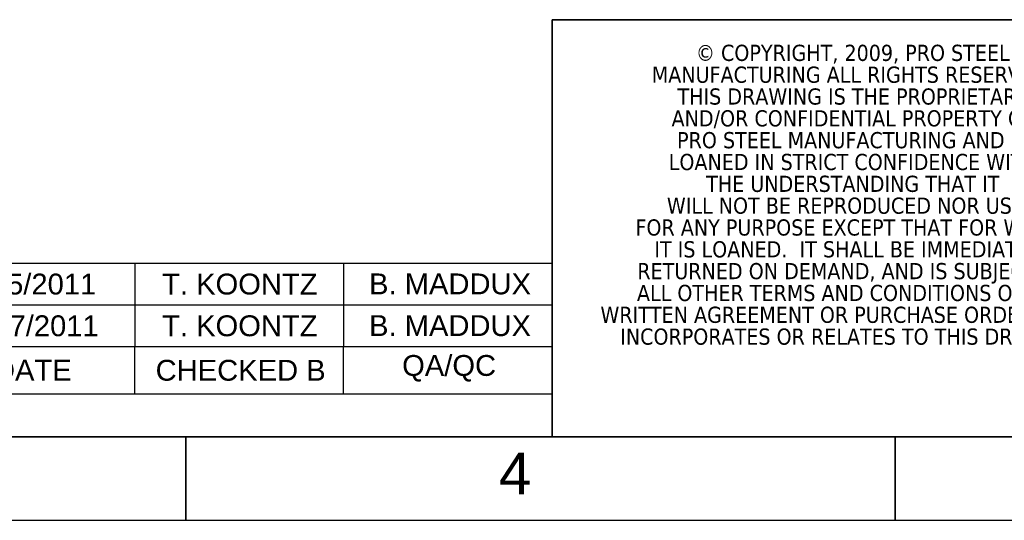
# Paper-space layout 'SHEET_1' of a CAD drawing. Header units: inches. Extents: x 4 to 540, y 12 to 340.
# Tile 53 of 116: x 256 to 350, y 12 to 60. Entities that reach past the tile are written whole.
import ezdxf
from ezdxf.enums import TextEntityAlignment as Align

# ---------------------------------------------------------------- set-up
doc = ezdxf.new("R2010")
doc.units = ezdxf.units.IN
doc.header["$LTSCALE"] = 16
doc.header["$MEASUREMENT"] = 0
doc.layers.get('0').update_dxf_attribs({"lineweight": 25})
doc.layers.get('DEFPOINTS').update_dxf_attribs({"lineweight": 25})
for name, color, linetype, lineweight in [('BORDER', 7, 'Continuous', 25), ('BORDER_TEXT', 7, 'Continuous', 25), ('Title (ANSI)', 7, 'Continuous', 50)]:
    doc.layers.add(name, color=color, linetype=linetype, lineweight=lineweight)
doc.styles.add('Current-ANSI', font='arial.ttf')
doc.styles.add('Note Text (ANSI)', font='tahoma.ttf')
doc.styles.add('Text Style148', font='tahoma.ttf')
doc.styles.add('Text Style149', font='tahoma.ttf')
doc.styles.add('Text Style153', font='arial.ttf')
doc.styles.add('Text Style190', font='tahoma.ttf', dxfattribs={"width": 0.9})
doc.styles.add('Text Style193', font='tahoma.ttf', dxfattribs={"width": 0.866606})

# ---------------------------------------------------------------- blocks, each defined once
blk = doc.blocks.new('Borders ProEnergy ANSI-D')
at = {"layer": 'BORDER', "lineweight": 35}
for p, q in [((33.25, 1.25), (0.75, 1.25)), ((17, 1.25), (17, 0.75)), ((21.25, 0.75), (21.25, 1.25))]:
    blk.add_line(p, q, dxfattribs=at)
at = {"layer": 'BORDER'}
blk.add_line((17, 0.75), (17, 1.25), dxfattribs=at)
at = {"layer": 'DEFPOINTS'}
blk.add_line((0.25, 0.75), (33.75, 0.75), dxfattribs=at)
at = {"layer": 'BORDER_TEXT', "style": 'Text Style153'}
blk.add_text('4', height=0.25, dxfattribs=at).set_placement((18.875, 0.90625))
blk = doc.blocks.new('Title Blocks PROSERVICES')
at = {"layer": 'BORDER', "lineweight": 35}
for p, q in [((5, 7.45), (-1.3056, 7.45)), ((-1.3056, 7.45), (-1.3056, 4.95)), ((-1.3056, 4.95), (5, 4.95))]:
    blk.add_line(p, q, dxfattribs=at)
at = {"layer": 'BORDER_TEXT', "insert": (0.4952, 7.2998), "char_height": 0.12, "attachment_point": 2, "line_spacing_factor": 0.808895, "style": 'Note Text (ANSI)'}
blk.add_mtext('\\fTahoma|b0|i0;\\H0.0970;© COPYRIGHT, 2009, PRO STEEL \\PMANUFACTURING ALL RIGHTS RESERVED. \\PTHIS DRAWING IS THE PROPRIETARY\\PAND/OR CONFIDENTIAL PROPERTY OF \\PPRO STEEL MANUFACTURING AND IS\\PLOANED IN STRICT CONFIDENCE WITH \\PTHE UNDERSTANDING THAT IT\\PWILL NOT BE REPRODUCED NOR USED \\PFOR ANY PURPOSE EXCEPT THAT FOR WHICH \\PIT IS LOANED.  IT SHALL BE IMMEDIATELY \\PRETURNED ON DEMAND, AND IS SUBJECT TO \\PALL OTHER TERMS AND CONDITIONS OF ANY \\PWRITTEN AGREEMENT OR PURCHASE ORDER WHICH\\PINCORPORATES OR RELATES TO THIS DRAWING.\\fTahoma|b0|i0;\\H0.0900;\\P\\fTahoma|b0|i0;\\H0.1200; ', dxfattribs=at)
at = {"layer": 'Title (ANSI)'}
for tag, p, height, style in [('CREATION_DATE_001', (6.761, 7.1322), 0.125, 'Text Style149'), ('AUTHOR_001', (5.0235, 7.1076), 0.125, 'Text Style149'), ('CHECKED_BY_001', (5.03, 6.7326), 0.125, 'Text Style149'), ('CHECKED_DATE_001', (6.7709, 6.7572), 0.125, 'Text Style149'), ('TITLE_001', (7.7689, 6.471), 0.18, 'Text Style148'), ('ENG_APPROVAL_DATE_001', (6.7673, 6.3822), 0.125, 'Text Style149'), ('ENG_APPROVED_BY_001', (5.0173, 6.3576), 0.125, 'Text Style149'), ('SUBJECT_001', (7.7586, 5.7965), 0.18, 'Text Style148'), ('PROJECT_001', (5.0323, 5.6529), 0.12, 'Note Text (ANSI)'), ('Sheet_Size_001', (7.9108, 5.285), 0.18, 'Text Style148'), ('Sheet_Revision_001', (12.4506, 5.3123), 0.125, 'Text Style149'), ('COMPANY_001', (5.0289, 5.2721), 0.12, 'Note Text (ANSI)'), ('MASS\\P0;_001', (9.6073, 4.9862), 0.12, 'Note Text (ANSI)')]:
    blk.add_attdef(tag, p, '', height=height, dxfattribs=dict(at, style=style))
for tag, p, height, style, width in [('DESCRIPTION_001', (7.7971, 6.1409), 0.18, 'Text Style190', 0.9), ('SCALE_001', (8.247, 5.0388), 0.12, 'Text Style193', 0.8666)]:
    blk.add_attdef(tag, p, '', height=height, dxfattribs=dict(at, style=style, width=width))
at = {"layer": 'Title (ANSI)', "style": 'Note Text (ANSI)'}
for tag, p in [('MFG_APPROVED_BY', (5.03, 6.1007)), ('MFG_APPROVED_DATE', (6.78, 6.1018)), ('COST_CENTER', (5.6073, 5.1398))]:
    blk.add_attdef(tag, text='', height=0.12, dxfattribs=at).set_placement(p, align=Align.TOP_LEFT)
blk.add_attdef('ML', text='', height=0.12, dxfattribs=at).set_placement((8.7685, 5.3911), align=Align.MIDDLE_CENTER)
blk = doc.blocks.new('REVISION HISTORY')
at = {"layer": 'BORDER'}
for p, q in [((9.5694, 2.2911), (19.1944, 2.2911)), ((16.6944, 2.2911), (16.6944, 1.7911)), ((17.9444, 2.2911), (17.9444, 1.7911)), ((19.1944, 2.2911), (19.1944, 1.7911)), ((9.5694, 2.0411), (19.1944, 2.0411)), ((9.5694, 1.7911), (19.1944, 1.7911)), ((16.6944, 1.5081), (16.6944, 1.7911)), ((17.9444, 1.5081), (17.9444, 1.7911)), ((19.1944, 1.5081), (19.1944, 1.7911)), ((9.5694, 1.5081), (19.1944, 1.5081)), ((19.1944, 1.25), (19.1944, 1.5081)), ((9.5694, 1.25), (19.1944, 1.25))]:
    blk.add_line(p, q, dxfattribs=at)
at = {"layer": 'BORDER', "char_height": 0.125, "attachment_point": 7, "style": 'Current-ANSI'}
for s, insert in [('2/15/2011', (15.6864, 2.1015)), ('T. KOONTZ', (16.8579, 2.1014)), ('B. MADDUX', (18.0976, 2.1025)), ('1/27/2011', (15.701, 1.8515)), ('T. KOONTZ', (16.8579, 1.8514)), ('B. MADDUX', (18.0976, 1.8525)), ('DATE', (15.8505, 1.5871)), ('CHECKED B', (16.8189, 1.5849)), ('QA/QC', (18.2958, 1.5811))]:
    blk.add_mtext(s, dxfattribs=dict(at, insert=insert))

psp = doc.layouts.new('SHEET_1')

# ---------------------------------------------------------------- block references
at = {"xscale": 16, "yscale": 16, "zscale": 16}
for name, p in [('Borders ProEnergy ANSI-D', (0, 0)), ('Title Blocks PROSERVICES', (328, -59.2))]:
    psp.add_blockref(name, p, dxfattribs=at)
at = {"layer": 'BORDER', "xscale": 16, "yscale": 16, "zscale": 16}
psp.add_blockref('REVISION HISTORY', (0, 0), dxfattribs=at)

doc.saveas('drawing.dxf')
